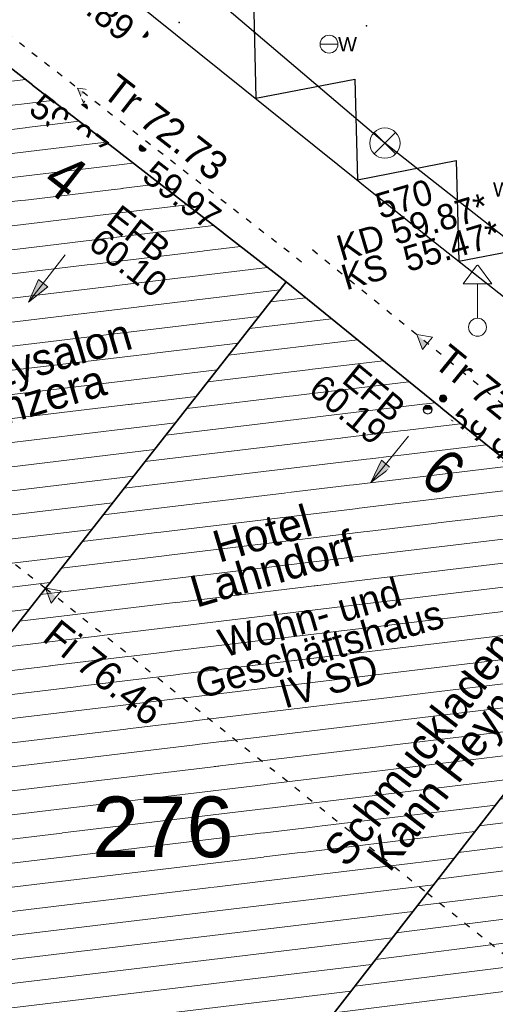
# Model space of a CAD drawing. Header units: metres. Extents: x 32365810 to 32367010, y 5620411 to 5622366.
# Tile 67 of 198: x 32366144.49 to 32366151.94, y 5622021.34 to 5622036.77. Entities that reach past the tile are written whole.
import ezdxf

# ---------------------------------------------------------------- set-up
doc = ezdxf.new("R2010")
doc.units = ezdxf.units.M
for name, pattern in [('1000.100', [0]), ('1000.196', [0.225, 0.075, -0.15]), ('1000.210', [0]), ('1000.300', [0]), ('1600.1047', [0]), ('1600.2028', [0]), ('1600.2505', [0]), ('1600.25101', [0])]:
    doc.linetypes.add(name, pattern=pattern)
doc.layers.get('0').update_dxf_attribs({"color": 1, "linetype": 'CONTINUOUS'})
for name, color, linetype in [('Beschriftung Gebäude', 7, 'CONTINUOUS'), ('Beschriftung Kanalbestand (AMT 66)', 7, 'CONTINUOUS'), ('Ebene 32', 7, 'CONTINUOUS'), ('EFB-_ Dachhöhen Bestandsgebäude (NHN)', 7, 'CONTINUOUS'), ('Fahrbahnmarkierung', 7, 'CONTINUOUS'), ('Flurstücke_Grenzpunkte', 11, 'CONTINUOUS'), ('Gebäude', 31, 'CONTINUOUS'), ('Höhen_ gemessen (NHN)', 7, 'CONTINUOUS'), ('Lagebezeichnungen', 12, 'CONTINUOUS'), ('Leitungen Kanalbestand (AMT 66)', 7, 'CONTINUOUS'), ('Siedlungsflächen - Bauwerke u. Einrichtungen', 51, 'CONTINUOUS'), ('Symbole Topographie', 7, 'CONTINUOUS'), ('Topographie_ örtl. Aufnahme', 7, 'CONTINUOUS'), ('Wasserleitung', 7, 'CONTINUOUS')]:
    doc.layers.add(name, color=color, linetype=linetype)
doc.styles.add('Arial', font='Arial.ttf')
doc.styles.add('Beschriftung schwarz_ Stift 0.25', font='Century Gothic.ttf')
doc.styles.add('Dachhöhe NHN_ Bestand_ gemessen', font='Century Gothic.ttf')
doc.styles.add('Dachhöhe NHN_ Bestand_ gemessen_ schwarz', font='Century Gothic.ttf')
doc.styles.add('Flurstücksnummer - K 10 700', font='Arial.ttf')
doc.styles.add('Hausnummern NRW', font='Arial.ttf', dxfattribs={"width": 0.85})
doc.styles.add('Höhe NHN_ gemessen_ blau', font='Century Gothic.ttf')
doc.styles.add('Kanal_ Höhe_ NHN (Deckel_Sohle)_ lila', font='Century Gothic.ttf')

# ---------------------------------------------------------------- blocks, each defined once
blk = doc.blocks.new('S1000.360')
at = {"lineweight": -2}
blk.add_hatch(color=0, dxfattribs=at).paths.add_polyline_path([(0, 0.25), (0.05, 0.05), (-0.05, 0.05)], flags=0)
at = {"color": 0, "lineweight": -2}
for p, q in [((-0.05, 0.05), (0, 0.25)), ((0, 0.25), (0.05, 0.05)), ((0, 0.25), (0, -0.25)), ((0.05, 0.05), (-0.05, 0.05))]:
    blk.add_line(p, q, dxfattribs=at)
blk = doc.blocks.new('S1000.549', base_point=(-0.2, 0))
at = {"color": 0, "lineweight": -2}
blk.add_line((-0.45, 0), (0.05, 0), dxfattribs=at)
blk.add_circle((-0.2, 0), 0.25, dxfattribs=at)
at = {"color": 0, "lineweight": -2, "insert": (0.05246, -0.199999), "char_height": 0.4, "attachment_point": 7, "line_spacing_factor": 0.69, "style": 'Arial'}
blk.add_mtext('W', dxfattribs=at)
blk = doc.blocks.new('S1000.460', base_point=(0, -0.375))
at = {"color": 0, "lineweight": -2}
for p, q in [((-0.2, 0.23), (0, 0.5)), ((0, 0.5), (0.2, 0.23)), ((0.2, 0.23), (-0.2, 0.23)), ((0, -0.25), (0, 0.23))]:
    blk.add_line(p, q, dxfattribs=at)
blk.add_circle((0, -0.375), 0.125, dxfattribs=at)
blk = doc.blocks.new('S1000.345')
at = {"color": 0, "lineweight": -2}
for p, q in [((-0.353554, 0.353554), (0.353554, -0.353554)), ((-0.353554, -0.353554), (0.353554, 0.353554))]:
    blk.add_line(p, q, dxfattribs=at)
blk.add_circle((0, 0), 0.5, dxfattribs=at)
blk = doc.blocks.new('S1000.114', base_point=(0, 0.366025))
at = {"lineweight": -2}
blk.add_hatch(color=0, dxfattribs=at).paths.add_polyline_path([(-0.5, -0.5), (0, 0.366026), (0, -0.5)], flags=0)
at = {"color": 0, "lineweight": -2}
for p, q in [((0, 0.366026), (-0.5, -0.5)), ((0.5, -0.5), (0, 0.366026)), ((-0.5, -0.5), (0, -0.5)), ((0, -0.5), (0.5, -0.5))]:
    blk.add_line(p, q, dxfattribs=at)
blk = doc.blocks.new('S1000.15')
at = {"color": 0, "lineweight": -2}
for p, q in [((-0.5, 0.05), (-0.485, 0.1)), ((0.495, 0.05), (-0.5, 0.05)), ((-0.5, -0.05), (-0.5, 0)), ((-0.5, 0), (0.5, 0)), ((-0.485, 0.1), (0.49, 0.1)), ((-0.475, 0.15), (-0.455, 0.2)), ((0.475, 0.15), (-0.475, 0.15)), ((-0.455, 0.2), (0.455, 0.2)), ((-0.43, 0.25), (-0.4, 0.3)), ((0.43, 0.25), (-0.43, 0.25)), ((-0.4, 0.3), (0.395, 0.3)), ((-0.355, 0.35), (-0.295, 0.4)), ((0.36, 0.35), (-0.355, 0.35)), ((-0.295, 0.4), (0.3, 0.4)), ((0.22, 0.45), (-0.215, 0.45)), ((0.3, 0.4), (0.22, 0.45)), ((0.395, 0.3), (0.36, 0.35)), ((0.455, 0.2), (0.43, 0.25)), ((0.49, 0.1), (0.475, 0.15)), ((0.5, 0), (0.495, 0.05)), ((0.495, -0.05), (-0.5, -0.05)), ((-0.475, -0.15), (-0.49, -0.1)), ((-0.49, -0.1), (0.485, -0.1)), ((0.475, -0.15), (-0.475, -0.15)), ((-0.43, -0.25), (-0.455, -0.2)), ((-0.455, -0.2), (0.46, -0.2)), ((0.425, -0.25), (-0.43, -0.25)), ((-0.355, -0.35), (-0.4, -0.3)), ((-0.4, -0.3), (0.395, -0.3)), ((0.345, -0.35), (-0.355, -0.35)), ((-0.205, -0.45), (-0.29, -0.4)), ((-0.29, -0.4), (0.285, -0.4)), ((0.2, -0.45), (-0.205, -0.45)), ((0.285, -0.4), (0.345, -0.35)), ((0.395, -0.3), (0.425, -0.25)), ((0.46, -0.2), (0.475, -0.15)), ((0.485, -0.1), (0.495, -0.05))]:
    blk.add_line(p, q, dxfattribs=at)
blk.add_circle((0, 0), 0.5, dxfattribs=at)
blk = doc.blocks.new('S1000.400')
at = {"lineweight": -2}
blk.add_hatch(color=0, dxfattribs=at).paths.add_polyline_path([(-0.49, 0), (0.49, 0), (0.479292, -0.101877), (0.447637, -0.199301), (0.396418, -0.288015), (0.327874, -0.364141), (0.245, -0.424352), (0.151418, -0.466018), (0.051219, -0.487316), (-0.051219, -0.487316), (-0.151418, -0.466018), (-0.245, -0.424352), (-0.327874, -0.364141), (-0.396418, -0.288015), (-0.447637, -0.199301), (-0.479292, -0.101877)], flags=0)
at = {"color": 0, "lineweight": -2}
blk.add_circle((0, 0), 0.5, dxfattribs=at)
for start, end in [(0, 180), (180, 0)]:
    blk.add_arc((0, 0), 0.49, start, end, dxfattribs=at)
blk = doc.blocks.new('O852')
at = {"layer": 'Flurstücke_Grenzpunkte', "color": 7, "linetype": '1600.2028', "lineweight": 35}
blk.add_line((32366154.579, 5622027.855), (32366147.17, 5622018.316), dxfattribs=at)
blk = doc.blocks.new('O1462')
at = {"layer": 'Flurstücke_Grenzpunkte', "color": 7, "linetype": '1600.2028', "lineweight": 35}
for q in [(32366143.852, 5622036.398), (32366154.579, 5622027.855)]:
    blk.add_line((32366148.665, 5622032.663), q, dxfattribs=at)
blk = doc.blocks.new('O1881')
at = {"layer": 'Flurstücke_Grenzpunkte', "color": 7, "linetype": '1600.2028', "lineweight": 35}
for p, q in [((32366141.122, 5622023.061), (32366148.665, 5622032.663)), ((32366148.665, 5622032.663), (32366154.579, 5622027.855)), ((32366154.579, 5622027.855), (32366147.17, 5622018.316))]:
    blk.add_line(p, q, dxfattribs=at)
at = {"layer": 'Flurstücke_Grenzpunkte', "color": 7, "lineweight": 18, "insert": (32366146.732025, 5622023.632602), "char_height": 0.95, "attachment_point": 8, "line_spacing_factor": 0.69, "style": 'Flurstücksnummer - K 10 700', "bg_fill": 2}
blk.add_mtext('276', dxfattribs=at)
blk = doc.blocks.new('Senkrechter Strich')
at = {"color": 0, "lineweight": -2}
blk.add_line((0, 0.5), (0, -0.5), dxfattribs=at)
blk = doc.blocks.new('O3476')
at = {"layer": 'Siedlungsflächen - Bauwerke u. Einrichtungen', "color": 7, "linetype": '1600.25101', "lineweight": 18}
for p, q in [((32366150.412, 5622041.88), (32366152.69, 5622044.706)), ((32366152.69, 5622044.706), (32366169.707699, 5622031.144947, 60.083901))]:
    blk.add_line(p, q, dxfattribs=at)
at = {"layer": 'Siedlungsflächen - Bauwerke u. Einrichtungen', "color": 7, "lineweight": 18, "xscale": 0.55, "yscale": 0.55, "zscale": 0.55}
for p, rotation in [((32366152.503038, 5622044.471383), 321.449382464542), ((32366152.923566, 5622044.517726), 231.128187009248), ((32366150.645566, 5622041.691726), 51.128187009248), ((32366169.520738, 5622030.910329, 60.083901), 141.449382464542)]:
    blk.add_blockref('Senkrechter Strich', p, dxfattribs=dict(at, rotation=rotation))
blk = doc.blocks.new('O2348')
at = {"layer": 'Gebäude', "color": 7, "linetype": '1600.2505', "lineweight": 18}
for p, q in [((32366148.665, 5622032.663), (32366141.122, 5622023.061)), ((32366154.579, 5622027.855), (32366148.665, 5622032.663)), ((32366147.17, 5622018.316), (32366154.579, 5622027.855)), ((32366141.122, 5622023.061), (32366147.17, 5622018.316))]:
    blk.add_line(p, q, dxfattribs=at)
at = {"layer": 'Lagebezeichnungen', "color": 7, "lineweight": 18, "insert": (32366150.905495, 5622029.407721), "char_height": 0.7, "attachment_point": 8, "rotation": 320.8920308, "line_spacing_factor": 0.69, "style": 'Hausnummern NRW', "bg_fill": 2}
blk.add_mtext('6', dxfattribs=at)
blk = doc.blocks.new('O2942')
at = {"layer": 'Gebäude', "color": 7, "linetype": '1600.2505', "lineweight": 18}
for p, q in [((32366136.36, 5622026.891), (32366143.852, 5622036.398)), ((32366148.665, 5622032.663), (32366143.852, 5622036.398)), ((32366148.665, 5622032.663), (32366141.122, 5622023.061)), ((32366136.36, 5622026.891), (32366141.122, 5622023.061))]:
    blk.add_line(p, q, dxfattribs=at)
at = {"layer": 'Lagebezeichnungen', "color": 7, "lineweight": 18, "insert": (32366144.99012, 5622034.033245), "char_height": 0.7, "attachment_point": 8, "rotation": 322.1550417, "line_spacing_factor": 0.69, "style": 'Hausnummern NRW', "bg_fill": 2}
blk.add_mtext('4', dxfattribs=at)
blk = doc.blocks.new('O2991')
at = {"layer": 'Gebäude', "color": 7, "linetype": '1600.2505', "lineweight": 18}
for p, q in [((32366138.699, 5622019.976), (32366141.122, 5622023.061)), ((32366141.122, 5622023.061), (32366147.17, 5622018.316)), ((32366144.718, 5622015.159), (32366138.699, 5622019.976)), ((32366144.718, 5622015.159), (32366147.17, 5622018.316))]:
    blk.add_line(p, q, dxfattribs=at)
at = {"layer": 'Ebene 32', "color": 7, "lineweight": 18, "insert": (32366142.533, 5622019.044), "char_height": 0.7, "attachment_point": 8, "line_spacing_factor": 0.69, "style": 'Hausnummern NRW', "bg_fill": 2}
blk.add_mtext('(1)', dxfattribs=at)
blk = doc.blocks.new('O3043')
at = {"layer": 'Gebäude', "color": 7, "linetype": '1600.2505', "lineweight": 18}
for p, q in [((32366147.17, 5622018.316), (32366154.579, 5622027.855)), ((32366159.543, 5622023.858), (32366154.579, 5622027.855)), ((32366159.543, 5622023.858), (32366152.115, 5622014.411)), ((32366147.17, 5622018.316), (32366152.115, 5622014.411))]:
    blk.add_line(p, q, dxfattribs=at)
at = {"layer": 'Lagebezeichnungen', "color": 7, "lineweight": 18, "insert": (32366157.008022, 5622024.517542), "char_height": 0.7, "attachment_point": 8, "rotation": 321.1340182, "line_spacing_factor": 0.69, "style": 'Hausnummern NRW', "bg_fill": 2}
blk.add_mtext('8', dxfattribs=at)
blk = doc.blocks.new('*X1142')
at = {"color": 253, "linetype": '1600.1047', "lineweight": 18, "true_color": 0xb2b2b2}
for p, q in [((32366148.970682, 5622032.414485), (32366148.417595, 5622032.348062)), ((32366149.375464, 5622032.085403), (32366148.089984, 5622031.931023)), ((32366149.780246, 5622031.75632), (32366147.762372, 5622031.513984)), ((32366150.185028, 5622031.427238), (32366147.434761, 5622031.096944)), ((32366150.58981, 5622031.098156), (32366147.107149, 5622030.679905)), ((32366150.994592, 5622030.769074), (32366146.779537, 5622030.262866)), ((32366151.399374, 5622030.439992), (32366146.451926, 5622029.845827)), ((32366151.804156, 5622030.110909), (32366146.124314, 5622029.428788)), ((32366152.208938, 5622029.781827), (32366145.796703, 5622029.011749)), ((32366152.613721, 5622029.452745), (32366145.469091, 5622028.594709)), ((32366153.018503, 5622029.123663), (32366145.14148, 5622028.17767)), ((32366153.423285, 5622028.79458), (32366144.813868, 5622027.760631)), ((32366153.828067, 5622028.465498), (32366144.486256, 5622027.343592)), ((32366154.232849, 5622028.136416), (32366144.158645, 5622026.926553)), ((32366154.532137, 5622027.794664), (32366143.831033, 5622026.509513)), ((32366154.2086, 5622027.378115), (32366143.503422, 5622026.092474)), ((32366153.885063, 5622026.961565), (32366143.17581, 5622025.675435)), ((32366153.561527, 5622026.545015), (32366142.848198, 5622025.258396)), ((32366153.23799, 5622026.128465), (32366142.520587, 5622024.841357)), ((32366152.914453, 5622025.711915), (32366142.192975, 5622024.424318)), ((32366152.590916, 5622025.295366), (32366141.865364, 5622024.007278)), ((32366152.267379, 5622024.878816), (32366141.537752, 5622023.590239)), ((32366151.943843, 5622024.462266), (32366141.21014, 5622023.1732)), ((32366151.620306, 5622024.045716), (32366141.427178, 5622022.821571)), ((32366151.296769, 5622023.629166), (32366141.84468, 5622022.494016)), ((32366150.973232, 5622023.212617), (32366142.262183, 5622022.166461)), ((32366150.649695, 5622022.796067), (32366142.679686, 5622021.838907)), ((32366150.326159, 5622022.379517), (32366143.097188, 5622021.511352)), ((32366150.002622, 5622021.962967), (32366143.514691, 5622021.183798)), ((32366149.679085, 5622021.546417), (32366143.932194, 5622020.856243)), ((32366149.355548, 5622021.129867), (32366144.349696, 5622020.528689)), ((32366149.032011, 5622020.713318), (32366144.767199, 5622020.201134)), ((32366148.708475, 5622020.296768), (32366145.184701, 5622019.87358)), ((32366148.384938, 5622019.880218), (32366145.602204, 5622019.546025)), ((32366148.061401, 5622019.463668), (32366146.019707, 5622019.218471)), ((32366147.737864, 5622019.047118), (32366146.437209, 5622018.890916)), ((32366147.414327, 5622018.630569), (32366146.854712, 5622018.563361))]:
    blk.add_line(p, q, dxfattribs=at)
blk = doc.blocks.new('*X1313')
at = {"color": 253, "linetype": '1600.1047', "lineweight": 18, "true_color": 0xb2b2b2}
for p, q in [((32366144.156211, 5622036.161925), (32366143.614713, 5622036.096894)), ((32366144.577689, 5622035.834848), (32366143.285957, 5622035.679717)), ((32366144.999168, 5622035.507771), (32366142.9572, 5622035.262541)), ((32366145.420646, 5622035.180694), (32366142.628444, 5622034.845364)), ((32366145.842125, 5622034.853617), (32366142.299687, 5622034.428187)), ((32366146.263603, 5622034.52654), (32366141.970931, 5622034.011011)), ((32366146.685082, 5622034.199463), (32366141.642174, 5622033.593834)), ((32366147.10656, 5622033.872386), (32366141.313418, 5622033.176657)), ((32366147.528038, 5622033.545309), (32366140.984661, 5622032.759481)), ((32366147.949517, 5622033.218232), (32366140.655905, 5622032.342304)), ((32366148.370995, 5622032.891154), (32366140.327148, 5622031.925127)), ((32366148.565916, 5622032.536869), (32366139.998392, 5622031.507951)), ((32366148.238304, 5622032.11983), (32366139.669636, 5622031.090774)), ((32366147.910692, 5622031.70279), (32366139.340879, 5622030.673597)), ((32366147.583081, 5622031.285751), (32366139.012123, 5622030.25642)), ((32366147.255469, 5622030.868712), (32366138.683366, 5622029.839244)), ((32366146.927858, 5622030.451673), (32366138.35461, 5622029.422067)), ((32366146.600246, 5622030.034634), (32366138.025853, 5622029.00489)), ((32366146.272634, 5622029.617595), (32366137.697097, 5622028.587714)), ((32366145.945023, 5622029.200555), (32366137.36834, 5622028.170537)), ((32366145.617411, 5622028.783516), (32366137.039584, 5622027.75336)), ((32366145.2898, 5622028.366477), (32366136.710827, 5622027.336184)), ((32366144.962188, 5622027.949438), (32366136.382071, 5622026.919007)), ((32366144.634577, 5622027.532399), (32366136.741162, 5622026.584438)), ((32366144.306965, 5622027.11536), (32366137.149755, 5622026.255813)), ((32366143.979353, 5622026.69832), (32366137.558347, 5622025.927188)), ((32366143.651742, 5622026.281281), (32366137.96694, 5622025.598564)), ((32366143.32413, 5622025.864242), (32366138.375533, 5622025.269939)), ((32366142.996519, 5622025.447203), (32366138.784126, 5622024.941315)), ((32366142.668907, 5622025.030164), (32366139.192718, 5622024.61269)), ((32366142.341295, 5622024.613124), (32366139.601311, 5622024.284066)), ((32366142.013684, 5622024.196085), (32366140.009904, 5622023.955441)), ((32366141.686072, 5622023.779046), (32366140.418497, 5622023.626816)), ((32366141.358461, 5622023.362007), (32366140.827089, 5622023.298192))]:
    blk.add_line(p, q, dxfattribs=at)
blk = doc.blocks.new('*X1329')
at = {"color": 253, "linetype": '1600.1047', "lineweight": 18, "true_color": 0xb2b2b2}
for p, q in [((32366138.91307, 5622019.80468), (32366141.365925, 5622022.869627)), ((32366139.205853, 5622019.570366), (32366141.660974, 5622022.638144)), ((32366139.498636, 5622019.336052), (32366141.956023, 5622022.406662)), ((32366139.791419, 5622019.101738), (32366142.251072, 5622022.175179)), ((32366140.084202, 5622018.867424), (32366142.546121, 5622021.943696)), ((32366140.376985, 5622018.63311), (32366142.84117, 5622021.712213)), ((32366140.669768, 5622018.398796), (32366143.136219, 5622021.480731)), ((32366140.962551, 5622018.164482), (32366143.431268, 5622021.249248)), ((32366141.255334, 5622017.930168), (32366143.726317, 5622021.017765)), ((32366141.548117, 5622017.695854), (32366144.021366, 5622020.786283)), ((32366141.8409, 5622017.46154), (32366144.316415, 5622020.5548)), ((32366142.133684, 5622017.227226), (32366144.611464, 5622020.323317)), ((32366142.426467, 5622016.992912), (32366144.906513, 5622020.091835)), ((32366142.71925, 5622016.758598), (32366145.201562, 5622019.860352)), ((32366143.012033, 5622016.524284), (32366145.496611, 5622019.628869)), ((32366143.304816, 5622016.28997), (32366145.79166, 5622019.397386)), ((32366143.597599, 5622016.055656), (32366146.086709, 5622019.165904)), ((32366143.890382, 5622015.821342), (32366146.381758, 5622018.934421)), ((32366144.183165, 5622015.587028), (32366146.676807, 5622018.702938)), ((32366144.475948, 5622015.352714), (32366146.971856, 5622018.471456))]:
    blk.add_line(p, q, dxfattribs=at)
blk = doc.blocks.new('*X1346')
at = {"color": 253, "linetype": '1600.1047', "lineweight": 18, "true_color": 0xb2b2b2}
for p, q in [((32366154.934563, 5622027.568702), (32366154.294111, 5622027.488209)), ((32366155.340578, 5622027.24178), (32366153.968799, 5622027.069374)), ((32366155.746592, 5622026.914858), (32366153.643487, 5622026.650539)), ((32366156.152607, 5622026.587936), (32366153.318175, 5622026.231703)), ((32366156.558622, 5622026.261014), (32366152.992863, 5622025.812868)), ((32366156.964636, 5622025.934092), (32366152.667551, 5622025.394032)), ((32366157.370651, 5622025.60717), (32366152.342239, 5622024.975197)), ((32366157.776666, 5622025.280248), (32366152.016927, 5622024.556362)), ((32366158.18268, 5622024.953326), (32366151.691615, 5622024.137526)), ((32366158.588695, 5622024.626404), (32366151.366303, 5622023.718691)), ((32366158.99471, 5622024.299482), (32366151.040991, 5622023.299855)), ((32366159.400724, 5622023.97256), (32366150.715679, 5622022.88102)), ((32366159.328793, 5622023.58557), (32366150.390367, 5622022.462184)), ((32366158.999031, 5622023.166175), (32366150.065055, 5622022.043349)), ((32366158.669268, 5622022.74678), (32366149.739743, 5622021.624514)), ((32366158.339506, 5622022.327385), (32366149.414431, 5622021.205678)), ((32366158.009744, 5622021.907991), (32366149.089119, 5622020.786843)), ((32366157.679982, 5622021.488596), (32366148.763807, 5622020.368007)), ((32366157.350219, 5622021.069201), (32366148.438495, 5622019.949172)), ((32366157.020457, 5622020.649806), (32366148.113183, 5622019.530337)), ((32366156.690695, 5622020.230412), (32366147.787871, 5622019.111501)), ((32366156.360933, 5622019.811017), (32366147.462559, 5622018.692666)), ((32366156.03117, 5622019.391622), (32366147.211572, 5622018.283171)), ((32366155.701408, 5622018.972228), (32366147.624466, 5622017.957114)), ((32366155.371646, 5622018.552833), (32366148.037361, 5622017.631057)), ((32366155.041884, 5622018.133438), (32366148.450255, 5622017.305)), ((32366154.712121, 5622017.714043), (32366148.86315, 5622016.978942)), ((32366154.382359, 5622017.294649), (32366149.276045, 5622016.652885)), ((32366154.052597, 5622016.875254), (32366149.688939, 5622016.326828)), ((32366153.722835, 5622016.455859), (32366150.101834, 5622016.00077)), ((32366153.393072, 5622016.036465), (32366150.514728, 5622015.674713)), ((32366153.06331, 5622015.61707), (32366150.927623, 5622015.348656)), ((32366152.733548, 5622015.197675), (32366151.340517, 5622015.022598)), ((32366152.403786, 5622014.77828), (32366151.753412, 5622014.696541))]:
    blk.add_line(p, q, dxfattribs=at)

msp = doc.modelspace()

# ---------------------------------------------------------------- linework, layer by layer
at = {"layer": 'Fahrbahnmarkierung', "color": 7, "true_color": 0xffffff}
for p in [(32366146.986709, 5622036.72844, 59.772), (32366149.924752, 5622036.675648, 59.88)]:
    msp.add_point(p, dxfattribs=at)
at = {"layer": 'Topographie_ örtl. Aufnahme', "color": 7, "true_color": 0xffffff}
for p in [(32366145.329401, 5622035.214781, 60.01), (32366147.116064, 5622033.849573, 60.014), (32366149.177182, 5622032.2451, 59.994)]:
    msp.add_point(p, dxfattribs=at)

# ---------------------------------------------------------------- block references
at = {"layer": 'EFB-_ Dachhöhen Bestandsgebäude (NHN)', "color": 7, "lineweight": 18, "xscale": 0.25, "yscale": 0.25, "zscale": 0.25}
for p, rotation in [((32366145.394, 5622035.701, 72.734), 52.18760056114), ((32366150.713, 5622031.838, 72.79), 50.889270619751), ((32366144.8935, 5622027.862, 76.458), 50.889297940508)]:
    msp.add_blockref('S1000.114', p, dxfattribs=dict(at, rotation=rotation))
at = {"layer": 'EFB-_ Dachhöhen Bestandsgebäude (NHN)', "color": 7, "lineweight": 9, "xscale": 0.1375, "yscale": 0.1375, "zscale": 0.1375, "rotation": 180.000420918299}
for p in [(32366145.510402, 5622033.362399, 60.104), (32366150.882926, 5622030.661047, 60.189)]:
    msp.add_blockref('S1000.400', p, dxfattribs=at)
at = {"layer": 'Höhen_ gemessen (NHN)', "color": 7, "lineweight": 18, "xscale": 0.1125, "yscale": 0.1125, "zscale": 0.1125}
for p in [(32366146.444262, 5622036.552334, 59.89), (32366145.49389, 5622035.397215, 59.966), (32366146.415679, 5622034.762484, 59.967), (32366151.124171, 5622030.836365, 59.982)]:
    msp.add_blockref('S1000.15', p, dxfattribs=at)
at = {"layer": 'Leitungen Kanalbestand (AMT 66)', "color": 7, "lineweight": 18, "xscale": 0.475, "yscale": 0.475, "zscale": 0.475}
msp.add_blockref('S1000.345', (32366150.212, 5622034.838, 59.87), dxfattribs=at)
at = {"layer": 'Symbole Topographie', "color": 7, "lineweight": 18, "xscale": 1.875, "yscale": 1.875, "zscale": 1.875}
for p, rotation in [((32366144.914168, 5622032.71736), 142.162327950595), ((32366150.288684, 5622029.879983), 140.879208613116)]:
    msp.add_blockref('S1000.360', p, dxfattribs=dict(at, rotation=rotation))
at = {"layer": 'Symbole Topographie', "color": 7, "lineweight": 18, "xscale": 1.125, "yscale": 1.125, "zscale": 1.125}
msp.add_blockref('S1000.460', (32366151.663713, 5622031.952119, 59.963), dxfattribs=at)
at = {"layer": 'Wasserleitung', "color": 7, "lineweight": 18, "xscale": 0.5625, "yscale": 0.5625, "zscale": 0.5625}
for p in [(32366149.33628, 5622036.388987, 59.826), (32366151.763392, 5622034.113296, 59.877)]:
    msp.add_blockref('S1000.549', p, dxfattribs=at)

# ---------------------------------------------------------------- texts
at = {"layer": 'Beschriftung Gebäude', "color": 7, "lineweight": 25, "char_height": 0.5, "line_spacing_factor": 0.69, "style": 'Beschriftung schwarz_ Stift 0.25', "bg_fill": 2}
for s, insert, attachment_point, rotation in [('Beautysalon\\PSenzera', (32366144.535257, 5622031.061682), 5, 16.5123412), ('Hotel\\PLahndorf', (32366148.5249, 5622027.921521), 8, 16.5122863), ('Schmuckladen\\PKann Heyne', (32366151.530651, 5622024.755036), 8, 52.3331494)]:
    msp.add_mtext(s, dxfattribs=dict(at, insert=insert, attachment_point=attachment_point, rotation=rotation))
at = {"layer": 'EFB-_ Dachhöhen Bestandsgebäude (NHN)', "color": 7, "lineweight": 25, "insert": (32366145.106289, 5622027.400952, 76.458), "char_height": 0.45, "attachment_point": 1, "rotation": 320.8893016, "line_spacing_factor": 0.69, "style": 'Dachhöhe NHN_ Bestand_ gemessen_ schwarz', "bg_fill": 2}
msp.add_mtext('Fi 76.46', dxfattribs=at)
at = {"layer": 'Höhen_ gemessen (NHN)', "color": 142, "lineweight": 25, "true_color": 0x0087cd, "insert": (32366146.329465, 5622036.725164), "char_height": 0.4, "attachment_point": 3, "rotation": 321.2379329, "line_spacing_factor": 0.69, "style": 'Höhe NHN_ gemessen_ blau', "bg_fill": 2}
msp.add_mtext('59.89', dxfattribs=at)

# ---------------------------------------------------------------- next in the draw order: texts
at = {"layer": 'Beschriftung Kanalbestand (AMT 66)', "color": 200, "lineweight": 25, "true_color": 0xd600ff, "insert": (32366150.643573, 5622033.522637), "char_height": 0.4, "attachment_point": 5, "rotation": 16.5120503, "line_spacing_factor": 0.69, "style": 'Kanal_ Höhe_ NHN (Deckel_Sohle)_ lila', "bg_fill": 2}
msp.add_mtext('570\\PKD 59.87*\\PKS  55.47*', dxfattribs=at)
at = {"layer": 'EFB-_ Dachhöhen Bestandsgebäude (NHN)', "color": 142, "lineweight": 25, "true_color": 0x0087cd, "insert": (32366150.574798, 5622030.749057), "char_height": 0.4, "attachment_point": 3, "rotation": 320.6256855, "line_spacing_factor": 0.69, "style": 'Dachhöhe NHN_ Bestand_ gemessen', "bg_fill": 2}
msp.add_mtext('EFB\\P60.19', dxfattribs=at)
at = {"layer": 'EFB-_ Dachhöhen Bestandsgebäude (NHN)', "color": 7, "lineweight": 25, "insert": (32366149.183622, 5622026.904642), "char_height": 0.45, "attachment_point": 5, "rotation": 16.5124124, "line_spacing_factor": 0.69, "style": 'Dachhöhe NHN_ Bestand_ gemessen_ schwarz', "bg_fill": 2}
msp.add_mtext('Wohn- und\\PGeschäftshaus\\PIV SD', dxfattribs=at)
at = {"layer": 'Höhen_ gemessen (NHN)', "color": 142, "lineweight": 25, "true_color": 0x0087cd, "char_height": 0.4, "line_spacing_factor": 0.69, "style": 'Höhe NHN_ gemessen_ blau', "bg_fill": 2}
for s, insert, attachment_point, rotation in [('59.97', (32366145.381024, 5622035.239441), 2, 322.6104338), ('59.97', (32366146.627049, 5622034.591417), 1, 322.1020463), ('59.98', (32366151.296635, 5622030.606602), 4, 320.6229563)]:
    msp.add_mtext(s, dxfattribs=dict(at, insert=insert, attachment_point=attachment_point, rotation=rotation))

# ---------------------------------------------------------------- next in the draw order: block references
at = {"layer": 'Flurstücke_Grenzpunkte', "color": 7, "true_color": 0xffffff}
msp.add_blockref('O852', (0, 0), dxfattribs=at)

# ---------------------------------------------------------------- next in the draw order: texts
at = {"layer": 'EFB-_ Dachhöhen Bestandsgebäude (NHN)', "color": 7, "lineweight": 25, "char_height": 0.45, "line_spacing_factor": 0.69, "style": 'Dachhöhe NHN_ Bestand_ gemessen_ schwarz', "bg_fill": 2}
for s, insert, attachment_point, rotation in [('Tr 72.73', (32366145.747974, 5622035.590587, 72.734), 7, 322.1875898), ('Tr 72.79', (32366151.084696, 5622031.534339, 72.79), 4, 320.8892655)]:
    msp.add_mtext(s, dxfattribs=dict(at, insert=insert, attachment_point=attachment_point, rotation=rotation))
at = {"layer": 'EFB-_ Dachhöhen Bestandsgebäude (NHN)', "color": 142, "lineweight": 25, "true_color": 0x0087cd, "insert": (32366145.535775, 5622033.211763), "char_height": 0.4, "attachment_point": 7, "rotation": 322.1615393, "line_spacing_factor": 0.69, "style": 'Dachhöhe NHN_ Bestand_ gemessen', "bg_fill": 2}
msp.add_mtext('EFB\\P60.10', dxfattribs=at)

# ---------------------------------------------------------------- next in the draw order: block references
at = {"layer": 'Flurstücke_Grenzpunkte', "color": 7, "true_color": 0xffffff}
msp.add_blockref('O1462', (0, 0), dxfattribs=at)

# ---------------------------------------------------------------- next in the draw order: linework, layer by layer
at = {"layer": 'Fahrbahnmarkierung', "color": 253, "linetype": '1000.210', "lineweight": 25, "true_color": 0x999999}
for p, q in [((32366149.740889, 5622035.842358), (32366149.781762, 5622034.264496)), ((32366149.781762, 5622034.264496), (32366151.331235, 5622034.565237)), ((32366151.331235, 5622034.565237), (32366151.372108, 5622032.987378)), ((32366151.372108, 5622032.987378), (32366152.921582, 5622033.288116))]:
    msp.add_line(p, q, dxfattribs=at)

# ---------------------------------------------------------------- next in the draw order: block references
at = {"layer": 'Flurstücke_Grenzpunkte', "color": 7, "true_color": 0xffffff}
msp.add_blockref('O1881', (0, 0), dxfattribs=at)

# ---------------------------------------------------------------- next in the draw order: block references
at = {"layer": 'Siedlungsflächen - Bauwerke u. Einrichtungen', "color": 7, "true_color": 0xffffff}
msp.add_blockref('O3476', (0, 0), dxfattribs=at)

# ---------------------------------------------------------------- next in the draw order: block references
at = {"layer": 'Gebäude', "color": 7, "true_color": 0xffffff}
msp.add_blockref('O2348', (0, 0), dxfattribs=at)

# ---------------------------------------------------------------- next in the draw order: linework, layer by layer
at = {"layer": 'EFB-_ Dachhöhen Bestandsgebäude (NHN)', "color": 7, "linetype": '1000.196', "lineweight": 25}
msp.add_line((32366149.076154, 5622033.168731), (32366154.990154, 5622028.360731), dxfattribs=at)

# ---------------------------------------------------------------- next in the draw order: block references
at = {"layer": 'Gebäude', "color": 7, "true_color": 0xffffff}
msp.add_blockref('O2942', (0, 0), dxfattribs=at)

# ---------------------------------------------------------------- next in the draw order: linework, layer by layer
at = {"layer": 'EFB-_ Dachhöhen Bestandsgebäude (NHN)', "color": 7, "linetype": '1000.196', "lineweight": 25}
for p, q in [((32366148.906993, 5622032.974835), (32366144.093993, 5622036.709835)), ((32366140.105995, 5622031.644514), (32366144.8935, 5622027.862))]:
    msp.add_line(p, q, dxfattribs=at)
at = {"layer": 'Fahrbahnmarkierung', "color": 253, "linetype": '1000.210', "lineweight": 25, "true_color": 0x999999}
for p, q in [((32366148.150543, 5622037.119479), (32366148.191415, 5622035.541618)), ((32366148.191415, 5622035.541618), (32366149.740889, 5622035.842358))]:
    msp.add_line(p, q, dxfattribs=at)
at = {"layer": 'Leitungen Kanalbestand (AMT 66)', "color": 200, "linetype": '1000.300', "lineweight": 25, "true_color": 0xd600ff}
msp.add_line((32366150.212, 5622034.838, 59.87), (32366137.23812, 5622045.877838, 59.792), dxfattribs=at)
at = {"layer": 'Topographie_ örtl. Aufnahme', "color": 142, "linetype": '1000.100', "lineweight": 25, "true_color": 0x0087cd}
msp.add_line((32366145.043672, 5622038.06197, 59.78), (32366150.904189, 5622033.355705, 59.815), dxfattribs=at)

# ---------------------------------------------------------------- next in the draw order: block references
at = {"layer": 'Gebäude', "color": 7, "true_color": 0xffffff}
msp.add_blockref('O2991', (0, 0), dxfattribs=at)

# ---------------------------------------------------------------- next in the draw order: block references
for name in ['O3043', '*X1329']:
    msp.add_blockref(name, (0, 0), dxfattribs=at)

# ---------------------------------------------------------------- next in the draw order: linework, layer by layer
at = {"layer": 'EFB-_ Dachhöhen Bestandsgebäude (NHN)', "color": 7, "linetype": '1000.196', "lineweight": 25}
for p, q in [((32366144.8935, 5622027.862), (32366150.8745, 5622023.0855)), ((32366150.8745, 5622023.0855), (32366155.829, 5622019.1345))]:
    msp.add_line(p, q, dxfattribs=at)
at = {"layer": 'Leitungen Kanalbestand (AMT 66)', "color": 200, "linetype": '1000.300', "lineweight": 25, "true_color": 0xd600ff}
msp.add_line((32366181.129, 5622010.434, 60.3), (32366150.212, 5622034.838, 59.87), dxfattribs=at)
at = {"layer": 'Topographie_ örtl. Aufnahme', "color": 142, "linetype": '1000.100', "lineweight": 25, "true_color": 0x0087cd}
msp.add_line((32366150.904189, 5622033.355705, 59.815), (32366162.456908, 5622024.234135, 59.976), dxfattribs=at)

# ---------------------------------------------------------------- next in the draw order: block references
at = {"layer": 'Gebäude', "color": 7, "true_color": 0xffffff}
for name in ['*X1313', '*X1142', '*X1346']:
    msp.add_blockref(name, (0, 0), dxfattribs=at)

doc.saveas('drawing.dxf')
